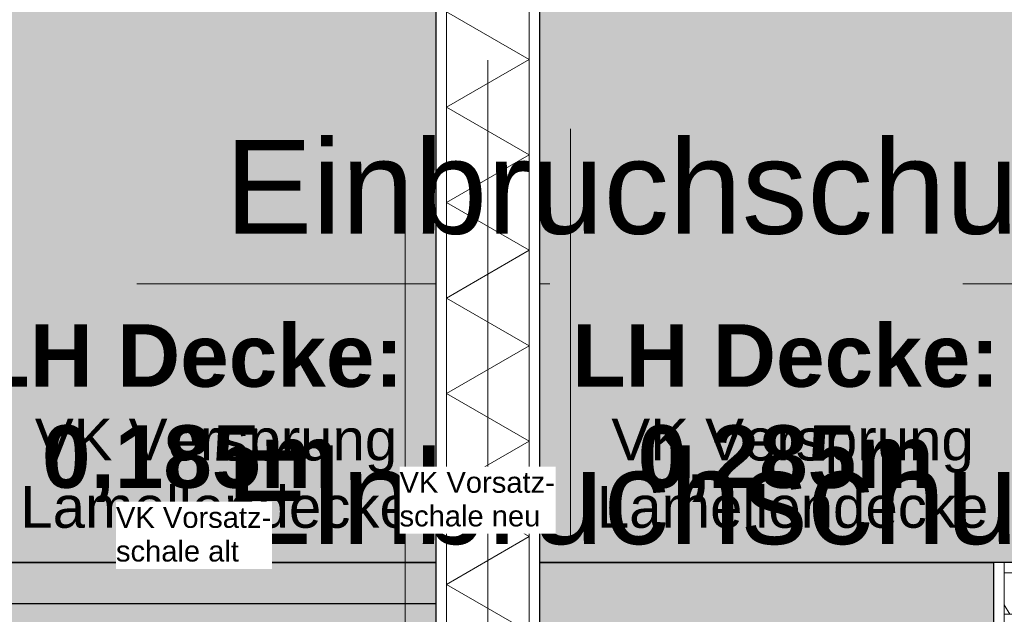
# Model space of a CAD drawing. Header units: metres. Extents: x -49 to 152, y -127 to 99.
# Tile 130 of 177: x -11.93 to -9.55, y -3.5 to -2.06. Entities that reach past the tile are written whole.
import ezdxf

# ---------------------------------------------------------------- set-up
doc = ezdxf.new("R2010")
doc.units = ezdxf.units.M
doc.header["$PDMODE"] = 1
doc.header["$PDSIZE"] = -2
for name, pattern in [('Achsen 01', [5.291531, 3.175, -1.058062, 0.352704, -0.705764]), ('gestrichelt - 01', [2, 1, -1]), ('ISO-07 Punktiert', [0.889, 0.127, -0.762]), ('Raster 01', [2, 1, -1]), ('VW-01 Strichlinie kurz', [2, 1, -1])]:
    doc.linetypes.add(name, pattern=pattern)
doc.layers.get('0').update_dxf_attribs({"lineweight": 25})
for name, color, linetype, lineweight in [('013_Beton und Stahlbetonarbeiten-000 Unterzüge', 7, 'ISO-07 Punktiert', 13), ('039_Trockenbauarbeiten-340 Gipskarton', 7, 'Continuous', 9), ('_1.35m (3D)', 7, 'Continuous', 9), ('_GRU (2D)', 7, 'Continuous', 9), ('_Legende (2D)', 7, 'Continuous', 9), ('_OG 3 (2D)', 7, 'Continuous', 9), ('_OG 3 - DS (2D)', 7, 'Continuous', 9), ('Bemaßung-Bemaßung', 7, 'Continuous', 9), ('Keine', 7, 'Continuous', 9)]:
    doc.layers.add(name, color=color, linetype=linetype, lineweight=lineweight)
for name, color, linetype, lineweight, true_color in [('027_Tischlerarbeiten-000 Versprung Akustikdecke', 7, 'gestrichelt - 01', 9, 0xa0a0a4), ('031_Metallbauarbeiten-350 Lamellendecke DS', 7, 'Continuous', 35, 0x666666), ('039_Trockenbauarbeiten-340 Dämmung', 7, 'Continuous', 9, 0xc0c0c0), ('039_Trockenbauarbeiten-350 Deckenspiegel', 7, 'Continuous', 35, 0x008011), ('AV1-Achsen', 1, 'Achsen 01', 18, 0xff0000), ('AV1-Einrichtung', 7, 'Continuous', 9, 0xa6a6a6), ('AV1-Raster', 7, 'Raster 01', 9, 0xa6a6a6)]:
    doc.layers.add(name, color=color, linetype=linetype, lineweight=lineweight, true_color=true_color)
doc.layers.get('0').freeze()
doc.styles.add('Arial', font='arial.ttf')
doc.styles.add('Arial (bold)', font='arialbd.ttf')
doc.dimstyles.new('COE 50', dxfattribs={"dimtxt": 100.872396, "dimasz": 0.001414, "dimexe": 0.001, "dimexo": 0.01, "dimgap": 0.001, "dimtad": 1, "dimdec": 3, "dimtxsty": 'Arial', "dimblk": 'VW_SLASH-3', "dimblk1": 'VW_SLASH-3', "dimblk2": 'VW_SLASH-3', "dimcen": 0, "dimadec": 3, "dimazin": 0, "dimtfac": 0.8, "dimtdec": 3, "dimtix": 1, "dimtmove": 0, "dimatfit": 0, "dimldrblk": 'VW_SLASH-2', "dimfxl": 0.002, "dimfxlon": 1, "dimfrac": 2, "dimtolj": 1, "dimarcsym": 0})

# ---------------------------------------------------------------- blocks, each defined once
blk = doc.blocks.new('Group-4')
at = {"layer": 'AV1-Raster'}
for p, q in [((-10.8, -22.95), (-10.8, 1.35)), ((1.35, -2.7), (-40.5, -2.7))]:
    blk.add_line(p, q, dxfattribs=at)
blk = doc.blocks.new('1.35m (3D)')
at = {"layer": 'AV1-Raster', "color": 7}
blk.add_blockref('Group-4', (0, 0), dxfattribs=at)
blk = doc.blocks.new('OG 3 - DS (2D)')
at = {"layer": '031_Metallbauarbeiten-350 Lamellendecke DS', "linetype": 'Continuous', "lineweight": 0, "transparency": 33554483}
for points in [[(-13.375, -3.375), (-10.925, -3.375), (-10.925, -0.125), (-13.375, -0.125)], [(-10.675, -0.125), (-10.675, -3.375), (-8.225, -3.375), (-8.225, -0.125)], [(-10.925, -3.375), (-12.025, -3.375), (-12.025, -5.275), (-10.925, -5.275)], [(-9.575, -3.375), (-10.675, -3.375), (-10.675, -5.275), (-9.575, -5.275)]]:
    blk.add_hatch(color=55, dxfattribs=at).paths.add_polyline_path(points)
at = {"layer": '039_Trockenbauarbeiten-350 Deckenspiegel', "linetype": 'Continuous', "lineweight": 0, "transparency": 33554508}
for points in [[(-13.375, -0.125), (-10.925, -0.125), (-10.925, -3.375), (-13.375, -3.375)], [(-10.675, -0.125), (-8.225, -0.125), (-8.225, -3.375), (-10.675, -3.375)]]:
    blk.add_hatch(color=2, dxfattribs=at).paths.add_polyline_path(points)
at = {"layer": '039_Trockenbauarbeiten-350 Deckenspiegel', "linetype": 'Continuous', "lineweight": 0, "transparency": 33554483}
for points in [[(-12.025, -3.375), (-10.925, -3.375), (-10.925, -5.275), (-12.025, -5.275)], [(-10.675, -3.375), (-9.575, -3.375), (-9.575, -5.275), (-10.675, -5.275)]]:
    blk.add_hatch(color=106, dxfattribs=at).paths.add_polyline_path(points)
at = {"layer": '031_Metallbauarbeiten-350 Lamellendecke DS', "color": 251, "linetype": 'Continuous', "lineweight": 35, "transparency": 33554687, "flags": 128}
for points in [[(-13.375, -3.375), (-10.925, -3.375), (-10.925, -0.125), (-13.375, -0.125)], [(-10.675, -0.125), (-10.675, -3.375), (-8.225, -3.375), (-8.225, -0.125)], [(-10.925, -3.375), (-12.025, -3.375), (-12.025, -5.275), (-10.925, -5.275)], [(-9.575, -3.375), (-10.675, -3.375), (-10.675, -5.275), (-9.575, -5.275)]]:
    blk.add_lwpolyline(points, close=True, dxfattribs=at)
at = {"layer": '039_Trockenbauarbeiten-350 Deckenspiegel', "color": 251, "linetype": 'Continuous', "lineweight": 35, "transparency": 33554687, "flags": 128}
for points in [[(-13.375, -0.125), (-10.925, -0.125), (-10.925, -3.375), (-13.375, -3.375)], [(-10.675, -0.125), (-8.225, -0.125), (-8.225, -3.375), (-10.675, -3.375)]]:
    blk.add_lwpolyline(points, close=True, dxfattribs=at)
at = {"layer": '039_Trockenbauarbeiten-350 Deckenspiegel', "flags": 128}
for points in [[(-12.025, -3.375), (-10.925, -3.375), (-10.925, -5.275), (-12.025, -5.275)], [(-10.675, -3.375), (-9.575, -3.375), (-9.575, -5.275), (-10.675, -5.275)]]:
    blk.add_lwpolyline(points, close=True, dxfattribs=at)
at = {"layer": '039_Trockenbauarbeiten-350 Deckenspiegel', "char_height": 0.15131, "attachment_point": 5, "line_spacing_factor": 0.969122, "style": 'Arial (bold)'}
for s, insert in [('LH Decke: \\P0,185m', (-11.5211, -3.0131)), ('LH Decke: \\P0,285m', (-10.0789, -3.0131))]:
    blk.add_mtext(s, dxfattribs=dict(at, insert=insert))
blk = doc.blocks.new('Group-173')
at = {"color": 255, "transparency": 33554559}
for points in [[(-10.625, -0.175), (-8.275, -0.175), (-8.275, -0.625), (-10.625, -0.625)], [(-9.275, -1.325), (-8.275, -1.325), (-8.275, -3.325), (-9.275, -3.325)]]:
    blk.add_wipeout(points, dxfattribs=at).dxf.layer = 'AV1-Einrichtung'
at = {"layer": 'AV1-Einrichtung', "flags": 128}
for points in [[(-10.625, -0.175), (-8.275, -0.175), (-8.275, -0.625), (-10.625, -0.625)], [(-9.275, -1.325), (-8.275, -1.325), (-8.275, -3.325), (-9.275, -3.325)]]:
    blk.add_lwpolyline(points, close=True, dxfattribs=at)
at = {"color": 255, "transparency": 33554559}
for points in [[(-8.275, -2.575), (-9.025, -2.575), (-9.275, -2.325), (-9.275, -1.325), (-8.275, -1.325)], [(-9.15, -2.7), (-8.4, -2.7), (-8.4, -3.2), (-9.15, -3.2)]]:
    blk.add_wipeout(points, dxfattribs=at).dxf.layer = 'AV1-Einrichtung'
at = {"layer": 'AV1-Einrichtung', "flags": 128}
for points in [[(-8.275, -2.575), (-9.025, -2.575), (-9.275, -2.325), (-9.275, -1.325), (-8.275, -1.325)], [(-9.15, -2.7), (-8.4, -2.7), (-8.4, -3.2), (-9.15, -3.2)]]:
    blk.add_lwpolyline(points, close=True, dxfattribs=at)
blk = doc.blocks.new('Group-176')
at = {"color": 255, "transparency": 33554559}
for points in [[(-13.325, -0.175), (-10.975, -0.175), (-10.975, -0.625), (-13.325, -0.625)], [(-13.325, -1.325), (-12.325, -1.325), (-12.325, -3.325), (-13.325, -3.325)]]:
    blk.add_wipeout(points, dxfattribs=at).dxf.layer = 'AV1-Einrichtung'
at = {"layer": 'AV1-Einrichtung', "flags": 128}
for points in [[(-13.325, -0.175), (-10.975, -0.175), (-10.975, -0.625), (-13.325, -0.625)], [(-13.325, -1.325), (-12.325, -1.325), (-12.325, -3.325), (-13.325, -3.325)]]:
    blk.add_lwpolyline(points, close=True, dxfattribs=at)
at = {"color": 255, "transparency": 33554559}
for points in [[(-13.325, -2.575), (-12.575, -2.575), (-12.325, -2.325), (-12.325, -1.325), (-13.325, -1.325)], [(-13.2, -2.7), (-12.45, -2.7), (-12.45, -3.2), (-13.2, -3.2)]]:
    blk.add_wipeout(points, dxfattribs=at).dxf.layer = 'AV1-Einrichtung'
at = {"layer": 'AV1-Einrichtung', "flags": 128}
for points in [[(-13.325, -2.575), (-12.575, -2.575), (-12.325, -2.325), (-12.325, -1.325), (-13.325, -1.325)], [(-13.2, -2.7), (-12.45, -2.7), (-12.45, -3.2), (-13.2, -3.2)]]:
    blk.add_lwpolyline(points, close=True, dxfattribs=at)
blk = doc.blocks.new('Group-219')
at = {"color": 255, "linetype": 'Continuous', "lineweight": 5}
blk.add_wipeout([(-3.4, 6.65), (-3.4, 9.55), (-3.5, 9.55), (-3.5, 6.65)], dxfattribs=at).dxf.layer = '039_Trockenbauarbeiten-340 Dämmung'
blk = doc.blocks.new('Group-220')
at = {"layer": '039_Trockenbauarbeiten-340 Dämmung', "transparency": 33554687, "flags": 128}
blk.add_lwpolyline([(-3.5, 9.5368), (-3.4771, 9.55)], dxfattribs=at)
blk = doc.blocks.new('Group-221')
at = {"layer": '039_Trockenbauarbeiten-340 Dämmung'}
blk.add_blockref('Group-219', (0, 0), dxfattribs=at)
at = {"layer": '039_Trockenbauarbeiten-340 Dämmung', "transparency": 33554687}
blk.add_blockref('Group-220', (0, 0), dxfattribs=at)
blk = doc.blocks.new('Parametric Object-20')
at = {"layer": '039_Trockenbauarbeiten-340 Dämmung', "color": 7, "transparency": 33554687}
blk.add_blockref('Group-221', (0, 0), dxfattribs=at)
at = {"layer": '039_Trockenbauarbeiten-340 Dämmung', "color": 0, "flags": 1}
for tag in ['IFC_UUID', 'instanceID', 'prm0_name', 'prm0_type', 'prm0_value', 'prm1_name', 'prm1_type', 'prm1_value', 'prm2_name', 'prm2_type', 'prm2_value', 'prm3_name', 'prm3_type', 'prm3_value', 'prm4_name', 'prm4_type', 'prm4_value', 'prm5_name', 'prm5_type', 'prm5_value', 'prm6_name', 'prm6_type', 'prm6_value']:
    blk.add_attdef(tag, (-9.55, -3.5), '', height=0.00018, dxfattribs=at)
blk = doc.blocks.new('Group-291')
at = {"color": 255, "linetype": 'Continuous', "lineweight": 5}
blk.add_wipeout([(-5.275, 10.7), (-0.125, 10.7), (-0.125, 10.9), (-5.275, 10.9)], dxfattribs=at).dxf.layer = '039_Trockenbauarbeiten-340 Dämmung'
blk = doc.blocks.new('Group-292')
at = {"layer": '039_Trockenbauarbeiten-340 Dämmung', "transparency": 33554687, "flags": 128}
blk.add_lwpolyline([(-3.5429, 10.7), (-3.4275, 10.9), (-3.312, 10.7), (-3.1965, 10.9), (-3.0811, 10.7), (-2.9656, 10.9), (-2.8501, 10.7), (-2.7347, 10.9), (-2.6192, 10.7), (-2.5037, 10.9), (-2.3882, 10.7), (-2.2728, 10.9), (-2.1573, 10.7), (-2.0418, 10.9)], dxfattribs=at)
blk = doc.blocks.new('Group-293')
at = {"layer": '039_Trockenbauarbeiten-340 Dämmung'}
blk.add_blockref('Group-291', (0, 0), dxfattribs=at)
at = {"layer": '039_Trockenbauarbeiten-340 Dämmung', "transparency": 33554687}
blk.add_blockref('Group-292', (0, 0), dxfattribs=at)
blk = doc.blocks.new('Parametric Object-41')
at = {"layer": '039_Trockenbauarbeiten-340 Dämmung', "color": 7, "transparency": 33554687}
blk.add_blockref('Group-293', (0, 0), dxfattribs=at)
at = {"layer": '039_Trockenbauarbeiten-340 Dämmung', "color": 0, "flags": 1}
for tag in ['IFC_UUID', 'instanceID', 'prm0_name', 'prm0_type', 'prm0_value', 'prm1_name', 'prm1_type', 'prm1_value', 'prm2_name', 'prm2_type', 'prm2_value', 'prm3_name', 'prm3_type', 'prm3_value', 'prm4_name', 'prm4_type', 'prm4_value', 'prm5_name', 'prm5_type', 'prm5_value', 'prm6_name', 'prm6_type', 'prm6_value']:
    blk.add_attdef(tag, (-10.9, -5.275), '', height=0.00018, dxfattribs=at)
blk = doc.blocks.new('VW_SLASH-3')
at = {"color": 0, "linetype": 'ByBlock', "lineweight": -2, "transparency": 16777216}
blk.add_line((0, 0), (-1, 0), dxfattribs=at)
at = {"color": 0, "linetype": 'Continuous', "lineweight": 15, "transparency": 16777216, "flags": 128}
blk.add_lwpolyline([(0.5, 0.5), (-0.5, -0.5)], dxfattribs=at)
blk = doc.blocks.new('*D779')
at = {"layer": 'Bemaßung-Bemaßung', "color": 0, "linetype": 'Continuous', "lineweight": -2}
for p, q in [((-10.675, 1.575), (-10.675, 1.725)), ((-9.575, 1.575), (-9.575, 1.725)), ((-9.6457, 1.675), (-10.6043, 1.675))]:
    blk.add_line(p, q, dxfattribs=at)
at = {"layer": 'Defpoints', "color": 0}
for p in [(-10.675, 1.675), (-10.675, -0.125), (-9.575, -3.375)]:
    blk.add_point(p, dxfattribs=at)
at = {"layer": 'Bemaßung-Bemaßung', "color": 0, "lineweight": -2, "xscale": 0.070693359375, "yscale": 0.070693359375, "zscale": 0.070693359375, "rotation": 180}
blk.add_blockref('VW_SLASH-3', (-10.675, 1.675), dxfattribs=at)
at = {"layer": 'Bemaßung-Bemaßung', "color": 0, "lineweight": -2, "xscale": 0.070693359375, "yscale": 0.070693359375, "zscale": 0.070693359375}
blk.add_blockref('VW_SLASH-3', (-9.575, 1.675), dxfattribs=at)
at = {"layer": 'Bemaßung-Bemaßung', "color": 0, "insert": (-10.125, 1.7856), "char_height": 0.10087, "attachment_point": 5, "style": 'Arial'}
blk.add_mtext('\\A1;1,10', dxfattribs=at)
blk = doc.blocks.new('VW_SLASH-2')
at = {"color": 0, "linetype": 'ByBlock', "lineweight": -2, "transparency": 16777216}
blk.add_line((0, 0), (-1, 0), dxfattribs=at)
at = {"color": 0, "linetype": 'Continuous', "lineweight": 15, "transparency": 16777216, "flags": 128}
blk.add_lwpolyline([(0.5, 0.5), (-0.5, -0.5)], dxfattribs=at)
blk = doc.blocks.new('*D780')
at = {"layer": 'Bemaßung-Bemaßung', "color": 0, "linetype": 'Continuous', "lineweight": -2}
for p, q in [((-9.575, 1.575), (-9.575, 1.725)), ((-7.975, 1.575), (-7.975, 1.725)), ((-8.0457, 1.675), (-9.5043, 1.675))]:
    blk.add_line(p, q, dxfattribs=at)
at = {"layer": 'Defpoints', "color": 0}
for p in [(-9.575, 1.675), (-7.975, -0.125), (-9.575, -3.375)]:
    blk.add_point(p, dxfattribs=at)
at = {"layer": 'Bemaßung-Bemaßung', "color": 0, "lineweight": -2, "xscale": 0.070693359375, "yscale": 0.070693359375, "zscale": 0.070693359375, "rotation": 180}
blk.add_blockref('VW_SLASH-3', (-9.575, 1.675), dxfattribs=at)
at = {"layer": 'Bemaßung-Bemaßung', "color": 0, "lineweight": -2, "xscale": 0.070693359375, "yscale": 0.070693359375, "zscale": 0.070693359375}
blk.add_blockref('VW_SLASH-3', (-7.975, 1.675), dxfattribs=at)
at = {"layer": 'Bemaßung-Bemaßung', "color": 0, "insert": (-8.775, 1.7856), "char_height": 0.10087, "attachment_point": 5, "style": 'Arial'}
blk.add_mtext('\\A1;1,60', dxfattribs=at)
blk = doc.blocks.new('Legende (2D)')
at = {"layer": 'Keine', "color": 7, "transparency": 33554687, "char_height": 0.226963, "attachment_point": 4, "line_spacing_factor": 0.969122, "style": 'Arial'}
for s, insert in [('Einbruchschutzklasse 2 nach DIN 1627 {\\C8;+ P4A Verglasung nach EN 356}', (-11.4364, -2.5)), ('Einbruchschutzklasse 3 nach DIN 1627 {\\C8;\\H0.984x;+ P5A Verglasung nach EN 356}', (-11.4364, -3.25))]:
    blk.add_mtext(s, dxfattribs=dict(at, insert=insert))
blk = doc.blocks.new('Group-873')
at = {"layer": 'AV1-Achsen'}
blk.add_line((-10.8, -26.5), (-10.8, 4.9), dxfattribs=at)
blk = doc.blocks.new('GRU (2D)')
at = {"layer": 'Keine', "color": 30, "linetype": 'Continuous', "lineweight": 25}
blk.add_line((-10.925, -3.475), (-13.375, -3.475), dxfattribs=at)
at = {"layer": 'Keine', "color": 1, "linetype": 'Continuous', "lineweight": 25, "transparency": 33554687}
blk.add_solid([(-10.973, -3.39), (-10.9321, -3.3192), (-11.0139, -3.3192)], dxfattribs=at)
at = {"layer": 'Keine', "color": 30, "linetype": 'Continuous', "lineweight": 25, "transparency": 33554687}
blk.add_solid([(-11.6594, -3.475), (-11.6185, -3.4042), (-11.7003, -3.4042)], dxfattribs=at)
at = {"layer": 'AV1-Achsen', "color": 7}
blk.add_blockref('Group-873', (0, 0), dxfattribs=at)
at = {"color": 255, "linetype": 'Continuous', "lineweight": 5, "transparency": 33554687}
blk.add_wipeout([(-11.7003, -3.39), (-11.3225, -3.39), (-11.3225, -3.2277), (-11.7003, -3.2277)], dxfattribs=at).dxf.layer = 'Keine'
at = {"layer": 'Keine', "color": 30, "insert": (-11.7003, -3.2404), "char_height": 0.050436, "attachment_point": 1, "line_spacing_factor": 0.969122, "style": 'Arial'}
blk.add_mtext('VK Vorsatz-\\Pschale alt', dxfattribs=at)
at = {"color": 255, "linetype": 'Continuous', "lineweight": 5, "transparency": 33554687}
blk.add_wipeout([(-11.0139, -3.305), (-10.6361, -3.305), (-10.6361, -3.1427), (-11.0139, -3.1427)], dxfattribs=at).dxf.layer = 'Keine'
at = {"layer": 'Keine', "color": 1, "insert": (-11.0139, -3.1554), "char_height": 0.050436, "attachment_point": 1, "line_spacing_factor": 0.969122, "style": 'Arial'}
blk.add_mtext('VK Vorsatz-\\Pschale neu', dxfattribs=at)
blk = doc.blocks.new('OG 3 (2D)')
at = {"layer": 'AV1-Einrichtung', "color": 7}
for name in ['Group-176', 'Group-173']:
    blk.add_blockref(name, (0, 0), dxfattribs=at)
at = {"color": 255}
for points in [[(-10.7, -5.275), (-10.7, -0.125), (-10.9, -0.125), (-10.9, -5.275)], [(-6.65, -3.4), (-6.65, -3.525), (-6.75, -3.525), (-6.75, -3.5), (-9.45, -3.5), (-9.45, -3.525), (-9.55, -3.525), (-9.55, -3.4)]]:
    blk.add_wipeout(points, dxfattribs=at).dxf.layer = '039_Trockenbauarbeiten-340 Dämmung'
at = {"layer": '027_Tischlerarbeiten-000 Versprung Akustikdecke', "color": 7, "linetype": 'Continuous'}
for points in [[(-11.458, -3.375), (-11.4998, -3.321), (-11.4162, -3.321)], [(-10.0625, -3.375), (-10.1043, -3.321), (-10.0207, -3.321)]]:
    blk.add_solid(points, dxfattribs=at)
at = {"layer": '039_Trockenbauarbeiten-340 Dämmung', "flags": 128}
for points in [[(-10.7, -5.275), (-10.7, -0.125), (-10.9, -0.125), (-10.9, -5.275)], [(-6.65, -3.4), (-6.65, -3.525), (-6.75, -3.525), (-6.75, -3.5), (-9.45, -3.5), (-9.45, -3.525), (-9.55, -3.525), (-9.55, -3.4)]]:
    blk.add_lwpolyline(points, close=True, dxfattribs=at)
at = {"layer": '027_Tischlerarbeiten-000 Versprung Akustikdecke', "char_height": 0.100872, "attachment_point": 8, "line_spacing_factor": 0.969122, "style": 'Arial'}
for insert in [(-11.458, -3.2921), (-10.0625, -3.2921)]:
    blk.add_mtext('VK Versprung\\PLamellendecke', dxfattribs=dict(at, insert=insert))
at = {"layer": '039_Trockenbauarbeiten-340 Dämmung', "rotation": 90}
for name in ['Parametric Object-41', 'Parametric Object-20']:
    blk.add_blockref(name, (0, 0), dxfattribs=at)
at = {"color": 255}
for points in [[(-10.925, -5.275), (-10.925, -0.125), (-10.9, -0.125), (-10.9, -5.275)], [(-10.675, -5.275), (-10.675, -0.125), (-10.7, -0.125), (-10.7, -5.275)], [(-9.55, -3.375), (-6.65, -3.375), (-6.65, -3.4), (-9.55, -3.4)], [(-9.55, -3.525), (-6.65, -3.525), (-6.65, -3.5), (-9.55, -3.5)]]:
    blk.add_wipeout(points, dxfattribs=at).dxf.layer = '039_Trockenbauarbeiten-340 Gipskarton'
at = {"layer": '013_Beton und Stahlbetonarbeiten-000 Unterzüge', "linetype": 'VW-01 Strichlinie kurz', "flags": 128}
blk.add_lwpolyline([(-11, -5.525), (-11, -0.125), (-10.6, -0.125), (-10.6, -5.525)], close=True, dxfattribs=at)
at = {"layer": '027_Tischlerarbeiten-000 Versprung Akustikdecke'}
blk.add_line((-12.025, -3.375), (-10.925, -3.375), dxfattribs=at)
at = {"layer": '039_Trockenbauarbeiten-340 Gipskarton', "flags": 128}
for points in [[(-10.925, -5.275), (-10.925, -0.125), (-10.9, -0.125), (-10.9, -5.275)], [(-10.675, -5.275), (-10.675, -0.125), (-10.7, -0.125), (-10.7, -5.275)], [(-9.55, -3.375), (-6.65, -3.375), (-6.65, -3.4), (-9.55, -3.4)], [(-9.55, -3.525), (-6.65, -3.525), (-6.65, -3.5), (-9.55, -3.5)]]:
    blk.add_lwpolyline(points, close=True, dxfattribs=at)
at = {"color": 255}
blk.add_wipeout([(-9.575, -3.375), (-9.55, -3.375), (-9.55, -3.525), (-9.575, -3.525)], dxfattribs=at).dxf.layer = '039_Trockenbauarbeiten-340 Gipskarton'
at = {"layer": '027_Tischlerarbeiten-000 Versprung Akustikdecke'}
blk.add_line((-10.675, -3.375), (-9.575, -3.375), dxfattribs=at)
at = {"layer": '039_Trockenbauarbeiten-340 Gipskarton', "flags": 128}
blk.add_lwpolyline([(-9.575, -3.375), (-9.55, -3.375), (-9.55, -3.525), (-9.575, -3.525)], close=True, dxfattribs=at)
at = {"layer": 'Bemaßung-Bemaßung', "linetype": 'Continuous'}
for base, p1, p2, text, picture, middle in [((-10.675, 1.675), (-9.575, -3.375), (-10.675, -0.125), '1,10', '*D779', (-10.125, 1.7856)), ((-9.575, 1.675), (-7.975, -0.125), (-9.575, -3.375), '1,60', '*D780', (-8.775, 1.7856))]:
    dim = blk.add_linear_dim(base=base, p1=p1, p2=p2, text=text, dimstyle='COE 50', override={"dimtxt": 0.100872, "dimasz": 0.070693, "dimexe": 0.05, "dimgap": 0.05, "dimpost": '<>', "dimtxsty": 'Arial', "dimtmove": 2, "dimfxl": 0.1}, dxfattribs=at)
    dim.commit()
    dim.dimension.update_dxf_attribs({"geometry": picture, "text_midpoint": middle})

msp = doc.modelspace()

# ---------------------------------------------------------------- block references
at = {"layer": '_1.35m (3D)'}
msp.add_blockref('1.35m (3D)', (0, 0), dxfattribs=at)

# ---------------------------------------------------------------- next in the draw order: block references
at = {"layer": '_OG 3 - DS (2D)'}
msp.add_blockref('OG 3 - DS (2D)', (0, 0), dxfattribs=at)

# ---------------------------------------------------------------- next in the draw order: block references
at = {"layer": '_OG 3 (2D)'}
msp.add_blockref('OG 3 (2D)', (0, 0), dxfattribs=at)

# ---------------------------------------------------------------- next in the draw order: block references
at = {"layer": '_Legende (2D)'}
msp.add_blockref('Legende (2D)', (0, 0), dxfattribs=at)

# ---------------------------------------------------------------- next in the draw order: block references
at = {"layer": '_GRU (2D)'}
msp.add_blockref('GRU (2D)', (0, 0), dxfattribs=at)

doc.saveas('drawing.dxf')
